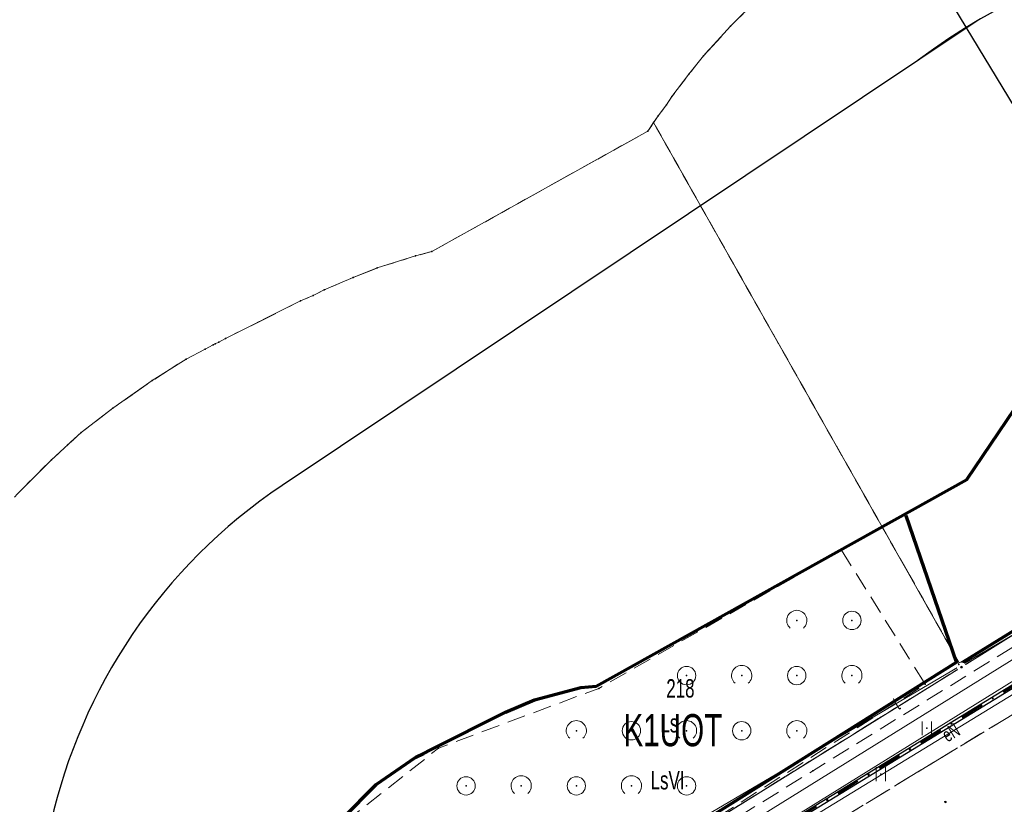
# Model space of a CAD drawing. Header units: millimetres. Extents: x 1588 to 2956, y 391 to 546.
# Tile 5 of 12: x 1659 to 1712, y 448 to 491. Entities that reach past the tile are written whole.
import ezdxf
from ezdxf import colors
from ezdxf.entities.mleader import LeaderData, LeaderLine
from ezdxf.enums import TextEntityAlignment as Align
from ezdxf.math import Vec2, Vec3

# ---------------------------------------------------------------- set-up
doc = ezdxf.new("R2010")
doc.units = ezdxf.units.MM
doc.set_wipeout_variables(frame=1)
for name, pattern in [('DASHDOT', [25.4, 12.7, -6.35, 0, -6.35]), ('L_0_02', [0]), ('L_0_03', [1, 0.5, -0.5]), ('L_0_04', [1.5, 1, -0.5]), ('L_0_06', [2, 1.5, -0.5]), ('L_2_17', [0])]:
    doc.linetypes.add(name, pattern=pattern)
for name, color, linetype, lineweight in [('EGB_DzialkaEwidencyjna', 7, 'L_0_02', 18), ('EGB_KonturKlasyfikacyjny', 82, 'L_0_06', 18), ('EGB_KonturUzytkuGruntowego', 96, 'L_0_03', 18), ('EGB_PunktGraniczny', 7, 'Continuous', 18), ('EL-PROJ_KABEL_SN', 7, 'DASHDOT', 40), ('GES_PrzewodElektroenergetyczny', 1, 'Continuous', 18), ('GES_PrzewodTelekomunikacyjny', 30, 'Continuous', 18), ('KR_ObiektKarto', 7, 'Continuous', 18), ('MPZP', 203, 'Continuous', 50), ('MPZP_2', 203, 'L_2_17', 18), ('OT_Komunikacja', 7, 'Continuous', 18), ('OT_Rzedna', 7, 'Continuous', 18), ('OT_ZagospodarowanieTerenu', 7, 'Continuous', 18), ('Zakres', 176, 'Continuous', 70)]:
    doc.layers.add(name, color=color, linetype=linetype, lineweight=lineweight)
doc.layers.add('EL- pomocnicze', color=6, linetype='Continuous', plot=False)
doc.layers.add('EL-OPIS_PZT', color=7, linetype='Continuous')
doc.layers.add('EL-PROJ_RURA_OSŁONOWA', color=152, linetype='Continuous')
doc.styles.add('GW_OPISY', font='romans.shx', dxfattribs={"width": 0.85})
doc.styles.get("Standard").update_dxf_attribs({"font": 'arial.ttf'})

# ---------------------------------------------------------------- blocks, each defined once
blk = doc.blocks.new('L_0_02_2')
at = {"color": 0}
blk.add_point((0, 0), dxfattribs=at)
blk = doc.blocks.new('L_0_02_1')
at = {"color": 0}
blk.add_point((0, 0), dxfattribs=at)
blk = doc.blocks.new('OTZT_S')
at = {"color": 0, "linetype": 'Continuous', "lineweight": 18, "flags": 128}
for points in [[(-0.5, -0.75), (-0.5, 0.75)], [(0.5, 0.75), (0.5, -0.75)]]:
    blk.add_lwpolyline(points, dxfattribs=at)
blk = doc.blocks.new('OTZK_1')
at = {"color": 0, "linetype": 'Continuous', "lineweight": 18}
blk.add_arc((0, 0), 1.1, 311.1859, 228.8141, dxfattribs=at)
blk = doc.blocks.new('OTZZ_2')
at = {"color": 0, "linetype": 'Continuous', "lineweight": 18}
blk.add_circle((0, 0), 1, dxfattribs=at)
blk = doc.blocks.new('EGPG_N')
at = {"color": 0, "linetype": 'Continuous', "lineweight": 13}
blk.add_wipeout([(0, -0.5), (0.25, -0.43), (0.43, -0.25), (0.5, 0), (0.43, 0.25), (0.25, 0.43), (0, 0.5), (-0.25, 0.43), (-0.43, 0.25), (-0.5, 0), (-0.43, -0.25), (-0.25, -0.43)], dxfattribs=at)
at = {"linetype": 'Continuous', "lineweight": 13}
blk.add_hatch(color=0, dxfattribs=at).paths.add_polyline_path([(0, -0.1, 1), (0, 0.1, 1)])
at = {"color": 0, "linetype": 'Continuous', "lineweight": 13}
blk.add_circle((0, 0), 0.1, dxfattribs=at)
blk = doc.blocks.new('OTRS')
at = {"linetype": 'Continuous', "lineweight": 13}
blk.add_hatch(color=0, dxfattribs=at).paths.add_polyline_path([(0, -0.09, 1), (0, 0.09, 1)])
at = {"color": 0, "linetype": 'Continuous', "lineweight": 13}
blk.add_circle((0, 0), 0.0906, dxfattribs=at)

msp = doc.modelspace()

# ---------------------------------------------------------------- linework, layer by layer
at = {"linetype": 'Continuous', "lineweight": 18, "flags": 128}
msp.add_lwpolyline([(1658.583, 465.165), (1660.432, 467.014), (1662.04, 468.487), (1663.77, 469.815), (1665.912, 471.315), (1667.751, 472.487), (1668.798, 473.031), (1669.222, 473.26), (1669.331, 473.309), (1669.531, 473.413), (1669.898, 473.61), (1673.988, 475.65), (1674.663, 475.94), (1675.276, 476.247), (1676.841, 476.92), (1678.161, 477.443), (1680.241, 478.099), (1681.129, 478.337), (1692.889, 484.891), (1693.456, 485.726), (1693.907, 486.324), (1694.2, 486.765), (1695.124, 487.988), (1695.92, 488.987), (1697.393, 490.595), (1699.242, 492.444)], dxfattribs=at)
for p in [(1697.393, 490.595), (1695.92, 488.987), (1695.124, 487.988), (1694.2, 486.765), (1693.907, 486.324), (1693.456, 485.726), (1693.202, 485.352), (1692.889, 484.891), (1680.241, 478.099), (1681.129, 478.337), (1678.161, 477.443), (1676.841, 476.92), (1674.663, 475.94), (1675.276, 476.247), (1673.988, 475.65), (1669.222, 473.26), (1669.331, 473.309), (1669.531, 473.413), (1669.898, 473.61), (1668.798, 473.031), (1667.751, 472.487), (1665.912, 471.315), (1663.77, 469.815), (1662.04, 468.487), (1660.432, 467.014), (1710.247, 465.944), (1706.951, 463.955), (1703.431, 462.095), (1700.996, 458.27), (1703.996, 458.27), (1694.996, 455.27), (1697.996, 455.27), (1700.996, 455.27), (1703.996, 455.27), (1689.237, 454.628), (1690.072, 454.701), (1690.221, 454.575), (1707.989, 454.797), (1686.711, 453.951), (1685.146, 453.278), (1708.074, 452.403), (1688.996, 452.27), (1691.996, 452.27), (1694.996, 452.27), (1697.996, 452.27), (1700.996, 452.27), (1681.501, 451.325), (1680.251, 450.836), (1680.673, 451.033), (1681.056, 451.238), (1701.871, 450.095), (1705.574, 449.903), (1678.109, 449.336), (1682.996, 449.27), (1685.996, 449.27), (1688.996, 449.27), (1691.996, 449.27), (1694.996, 449.27)]:
    msp.add_point(p)
at = {"layer": 'EGB_DzialkaEwidencyjna', "linetype": 'Continuous', "lineweight": 18}
for p, q in [((1697.393, 490.595), (1699.242, 492.444)), ((1695.92, 488.987), (1697.393, 490.595)), ((1695.124, 487.988), (1695.92, 488.987)), ((1694.2, 486.765), (1695.124, 487.988)), ((1693.907, 486.324), (1694.2, 486.765)), ((1693.456, 485.726), (1693.907, 486.324)), ((1759.152, 486.37), (1709.961, 455.735)), ((1709.961, 455.735), (1759.152, 486.37)), ((1693.202, 485.352), (1693.456, 485.726)), ((1692.889, 484.891), (1693.202, 485.352)), ((1693.202, 485.352), (1709.961, 455.735)), ((1709.961, 455.735), (1693.202, 485.352)), ((1681.129, 478.337), (1692.889, 484.891)), ((1678.161, 477.443), (1680.241, 478.099)), ((1680.241, 478.099), (1681.129, 478.337)), ((1676.841, 476.92), (1678.161, 477.443)), ((1675.276, 476.247), (1676.841, 476.92)), ((1673.988, 475.65), (1674.663, 475.94)), ((1674.663, 475.94), (1675.276, 476.247)), ((1669.898, 473.61), (1673.988, 475.65)), ((1668.798, 473.031), (1669.222, 473.26)), ((1669.222, 473.26), (1669.331, 473.309)), ((1669.331, 473.309), (1669.531, 473.413)), ((1669.531, 473.413), (1669.898, 473.61)), ((1667.751, 472.487), (1668.798, 473.031)), ((1665.912, 471.315), (1667.751, 472.487)), ((1663.77, 469.815), (1665.912, 471.315)), ((1662.04, 468.487), (1663.77, 469.815)), ((1660.432, 467.014), (1662.04, 468.487)), ((1658.583, 465.165), (1660.432, 467.014)), ((1709.961, 455.735), (1666.824, 428.94)), ((1666.824, 428.94), (1709.961, 455.735))]:
    msp.add_line(p, q, dxfattribs=at)
at = {"layer": 'EGB_KonturKlasyfikacyjny', "color": 82, "linetype": 'L_0_06', "lineweight": 18, "flags": 128}
for points in [[(1693.456, 485.726), (1693.907, 486.324), (1694.2, 486.765), (1695.124, 487.988), (1695.92, 488.987), (1697.393, 490.595), (1699.242, 492.444), (1700.85, 493.917), (1702.58, 495.245), (1704.722, 496.745), (1706.561, 497.917), (1708.496, 498.924), (1710.866, 500.029), (1712.881, 500.863), (1714.961, 501.519), (1717.486, 502.196), (1719.615, 502.668), (1721.778, 502.952), (1724.382, 503.18), (1726.561, 503.275), (1728.74, 503.18), (1731.345, 502.952), (1733.507, 502.668), (1735.637, 502.196), (1738.162, 501.519), (1740.242, 500.863), (1742.257, 500.029), (1744.627, 498.924), (1746.561, 497.917), (1748.401, 496.745), (1750.543, 495.245), (1752.273, 493.917), (1753.881, 492.444), (1755.73, 490.595), (1757.203, 488.987), (1758.531, 487.257), (1760.03, 485.115), (1761.202, 483.275), (1761.489, 482.724), (1766.515, 462.204), (1766.466, 461.097), (1766.238, 458.492), (1765.954, 456.33), (1765.482, 454.2), (1764.805, 451.675), (1764.149, 449.595), (1763.314, 447.58), (1762.209, 445.21), (1761.202, 443.275), (1760.736, 442.501), (1760.16, 441.582), (1760.021, 441.391), (1759.667, 440.825), (1754.547, 433.275), (1744.68, 428.9), (1731.977, 469.446), (1709.961, 455.735), (1693.202, 485.352)], [(1650.998, 422.12), (1650.164, 424.135), (1649.508, 426.215), (1648.831, 428.74), (1648.359, 430.87), (1648.072, 433.057), (1647.846, 435.676), (1647.753, 437.83), (1647.846, 439.985), (1648.072, 442.604), (1648.359, 444.791), (1648.831, 446.921), (1649.508, 449.446), (1650.164, 451.526), (1650.998, 453.541), (1652.103, 455.911), (1653.11, 457.845), (1654.282, 459.685), (1655.782, 461.827), (1657.11, 463.557), (1658.583, 465.165), (1660.432, 467.014), (1662.04, 468.487), (1663.77, 469.815), (1665.912, 471.315), (1667.751, 472.487), (1668.798, 473.031), (1669.222, 473.26), (1669.331, 473.309), (1669.531, 473.413), (1669.898, 473.61), (1673.988, 475.65), (1674.663, 475.94), (1675.276, 476.247), (1676.841, 476.92), (1678.161, 477.443), (1680.241, 478.099), (1681.129, 478.337), (1692.889, 484.891), (1693.202, 485.352), (1709.961, 455.735), (1666.824, 428.94), (1652.087, 419.786)]]:
    msp.add_lwpolyline(points, close=True, dxfattribs=at)
at = {"layer": 'EGB_KonturUzytkuGruntowego', "color": 96, "linetype": 'L_0_03', "lineweight": 18, "flags": 128}
for points in [[(1693.456, 485.726), (1693.907, 486.324), (1694.2, 486.765), (1695.124, 487.988), (1695.92, 488.987), (1697.393, 490.595), (1699.242, 492.444), (1700.85, 493.917), (1702.58, 495.245), (1704.722, 496.745), (1706.561, 497.917), (1708.496, 498.924), (1710.866, 500.029), (1712.881, 500.863), (1714.961, 501.519), (1717.486, 502.196), (1719.615, 502.668), (1721.778, 502.952), (1724.382, 503.18), (1726.561, 503.275), (1728.74, 503.18), (1731.345, 502.952), (1733.507, 502.668), (1735.637, 502.196), (1738.162, 501.519), (1740.242, 500.863), (1742.257, 500.029), (1744.627, 498.924), (1746.561, 497.917), (1748.401, 496.745), (1750.543, 495.245), (1752.273, 493.917), (1753.881, 492.444), (1755.73, 490.595), (1757.203, 488.987), (1758.531, 487.257), (1760.03, 485.115), (1761.202, 483.275), (1761.489, 482.724), (1766.515, 462.204), (1766.466, 461.097), (1766.238, 458.492), (1765.954, 456.33), (1765.482, 454.2), (1764.805, 451.675), (1764.149, 449.595), (1763.314, 447.58), (1762.209, 445.21), (1761.202, 443.275), (1760.736, 442.501), (1760.16, 441.582), (1760.021, 441.391), (1759.667, 440.825), (1754.547, 433.275), (1744.68, 428.9), (1731.977, 469.446), (1709.961, 455.735), (1693.202, 485.352)], [(1650.998, 422.12), (1650.164, 424.135), (1649.508, 426.215), (1648.831, 428.74), (1648.359, 430.87), (1648.072, 433.057), (1647.846, 435.676), (1647.753, 437.83), (1647.846, 439.985), (1648.072, 442.604), (1648.359, 444.791), (1648.831, 446.921), (1649.508, 449.446), (1650.164, 451.526), (1650.998, 453.541), (1652.103, 455.911), (1653.11, 457.845), (1654.282, 459.685), (1655.782, 461.827), (1657.11, 463.557), (1658.583, 465.165), (1660.432, 467.014), (1662.04, 468.487), (1663.77, 469.815), (1665.912, 471.315), (1667.751, 472.487), (1668.798, 473.031), (1669.222, 473.26), (1669.331, 473.309), (1669.531, 473.413), (1669.898, 473.61), (1673.988, 475.65), (1674.663, 475.94), (1675.276, 476.247), (1676.841, 476.92), (1678.161, 477.443), (1680.241, 478.099), (1681.129, 478.337), (1692.889, 484.891), (1693.202, 485.352), (1709.961, 455.735), (1666.824, 428.94), (1652.087, 419.786)], [(1709.961, 455.735), (1731.977, 469.446), (1744.68, 428.9), (1685.42, 402.628), (1667.087, 428.516), (1666.824, 428.94)]]:
    msp.add_lwpolyline(points, close=True, dxfattribs=at)
at = {"layer": 'EGB_PunktGraniczny'}
msp.add_point((1709.961, 455.735), dxfattribs=at)
at = {"layer": 'EL- pomocnicze', "elevation": 10.18}
msp.add_lwpolyline([(1710.873, 490.926), (1672.991, 465.608)], dxfattribs=at)
at = {"layer": 'EL- pomocnicze'}
msp.add_arc((1689.661, 440.666, 0.016), 30, 123.7563, 210.77, dxfattribs=at)
at = {"layer": 'GES_PrzewodElektroenergetyczny', "lineweight": 18}
for p, q in [((1688.068, 440.841), (1717.819, 459.301)), ((1688.594, 439.99), (1718.343, 458.45))]:
    msp.add_line(p, q, dxfattribs=at)
at = {"layer": 'GES_PrzewodElektroenergetyczny', "color": 1, "linetype": 'Continuous', "lineweight": 18, "flags": 128}
msp.add_lwpolyline([(1727.481, 456.905), (1724.661, 461.505), (1694.101, 442.845), (1691.621, 440.915), (1680.111, 434.195), (1674.831, 431.715), (1663.581, 425.255), (1663.231, 423.425), (1652.952, 418.12)], dxfattribs=at)
at = {"layer": 'GES_PrzewodTelekomunikacyjny', "color": 30, "linetype": 'Continuous', "lineweight": 18, "flags": 128}
msp.add_lwpolyline([(1759.704, 485.581), (1726.935, 465.826), (1685.887, 441.666), (1658.885, 425.352), (1659.948, 423.332), (1653.983, 419.84), (1655.59, 417.069)], dxfattribs=at)
at = {"layer": 'MPZP', "linetype": 'Continuous', "lineweight": 70, "flags": 128}
for points in [[(1709.821, 455.865), (1737.761, 473.115)], [(1673.601, 433.345), (1709.691, 456.005), (1706.951, 463.955)]]:
    msp.add_lwpolyline(points, dxfattribs=at)
at = {"layer": 'OT_Komunikacja', "color": 7, "linetype": 'L_0_06', "lineweight": 18, "flags": 128}
msp.add_lwpolyline([(1715.571, 418.685), (1712.431, 417.735), (1712.671, 418.425), (1712.011, 418.725), (1708.411, 417.075), (1703.541, 418.505), (1693.531, 441.495), (1724.791, 460.465), (1727.901, 455.185), (1732.411, 444.785), (1730.631, 444.275), (1736.981, 429.575), (1736.541, 429.125), (1730.601, 426.565), (1730.341, 425.855), (1731.071, 425.595), (1727.491, 423.975), (1727.741, 424.635), (1726.941, 424.915), (1715.151, 419.665), (1714.891, 418.905)], close=True, dxfattribs=at)
at = {"layer": 'OT_Rzedna', "color": 7}
msp.add_point((1709.087, 448.395), dxfattribs=at)
at = {"layer": 'OT_ZagospodarowanieTerenu', "color": 7, "linetype": 'L_0_04', "lineweight": 18, "flags": 128}
for points in [[(1703.431, 462.095), (1707.989, 454.797), (1689.013, 442.659), (1676.902, 434.983), (1673.741, 432.885), (1673.171, 440.915), (1676.211, 447.145), (1681.501, 451.325), (1690.221, 454.575)], [(1661.821, 421.235), (1660.011, 424.225), (1717.441, 459.715), (1724.791, 460.465), (1693.531, 441.495), (1703.541, 418.505), (1708.411, 417.075), (1712.011, 418.725), (1712.671, 418.425), (1712.431, 417.735), (1706.901, 415.335), (1705.361, 415.125), (1703.921, 415.685), (1703.351, 416.245), (1696.931, 431.015), (1693.821, 438.155), (1666.821, 423.515), (1666.141, 423.675), (1662.181, 421.465)]]:
    msp.add_lwpolyline(points, close=True, dxfattribs=at)
at = {"layer": 'Zakres', "linetype": 'Continuous', "lineweight": 70, "flags": 128}
msp.add_lwpolyline([(1676.261, 447.487), (1678.109, 449.336), (1680.251, 450.836), (1680.673, 451.033), (1681.056, 451.238), (1685.146, 453.278), (1686.711, 453.951), (1689.237, 454.628), (1690.072, 454.701), (1710.247, 465.944), (1714.147, 471.695)], dxfattribs=at)

# ---------------------------------------------------------------- block references
at = {"layer": 'EGB_DzialkaEwidencyjna', "color": 7, "linetype": 'Continuous'}
for name, p, xscale, yscale, zscale, rotation in [('L_0_02_2', (1697.393, 490.595), 0.4999999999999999, 0.4999999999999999, 0.4999999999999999, 227.5), ('L_0_02_1', (1697.393, 490.595), 0.5, 0.5, 0.5, 45), ('L_0_02_2', (1695.92, 488.987), 0.5, 0.5, 0.5, 231.46), ('L_0_02_1', (1695.92, 488.987), 0.5, 0.5, 0.5, 47.5), ('L_0_02_2', (1695.124, 487.988), 0.5, 0.5, 0.5, 232.93), ('L_0_02_1', (1695.124, 487.988), 0.5, 0.5, 0.5, 51.46), ('L_0_02_2', (1694.2, 486.765), 0.4999999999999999, 0.4999999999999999, 0.4999999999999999, 236.46), ('L_0_02_1', (1694.2, 486.765), 0.5, 0.5, 0.5, 52.93), ('L_0_02_2', (1693.907, 486.324), 0.5, 0.5, 0.5, 232.93), ('L_0_02_1', (1693.907, 486.324), 0.5, 0.5, 0.5, 56.46000000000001), ('L_0_02_2', (1693.456, 485.726), 0.5, 0.5, 0.5, 235.86), ('L_0_02_1', (1693.456, 485.726), 0.5, 0.5, 0.5, 52.93), ('L_0_02_2', (1693.202, 485.352), 0.5, 0.5, 0.5, 235.86), ('L_0_02_1', (1693.202, 485.352), 0.5, 0.5, 0.5, 299.5), ('L_0_02_2', (1693.202, 485.352), 0.5, 0.5, 0.5, 299.5), ('L_0_02_1', (1693.202, 485.352), 0.5, 0.5, 0.5, 55.86), ('L_0_02_2', (1692.889, 484.891), 0.5, 0.5, 0.5, 209.13), ('L_0_02_1', (1692.889, 484.891), 0.5, 0.5, 0.5, 55.86), ('L_0_02_2', (1680.241, 478.099), 0.5, 0.5, 0.5, 197.4999999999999), ('L_0_02_1', (1680.241, 478.099), 0.5, 0.5, 0.5, 15), ('L_0_02_2', (1681.129, 478.337), 0.5, 0.5, 0.5, 194.9999999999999), ('L_0_02_1', (1681.129, 478.337), 0.5, 0.5, 0.5, 29.13), ('L_0_02_2', (1678.161, 477.443), 0.5, 0.5, 0.5, 201.6299999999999), ('L_0_02_1', (1678.161, 477.443), 0.5, 0.5, 0.5, 17.5), ('L_0_02_2', (1676.841, 476.92), 0.5, 0.5, 0.5, 203.25), ('L_0_02_1', (1676.841, 476.92), 0.5, 0.5, 0.5, 21.63), ('L_0_02_2', (1674.663, 475.94), 0.5, 0.5, 0.5, 203.25), ('L_0_02_1', (1674.663, 475.94), 0.5, 0.5, 0.5, 26.63), ('L_0_02_2', (1675.276, 476.247), 0.4999999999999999, 0.4999999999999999, 0.4999999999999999, 206.6299999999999), ('L_0_02_1', (1675.276, 476.247), 0.5, 0.5, 0.5, 23.25), ('L_0_02_2', (1673.988, 475.65), 0.5, 0.5, 0.5, 206.51), ('L_0_02_1', (1673.988, 475.65), 0.5, 0.5, 0.5, 23.25), ('L_0_02_2', (1669.222, 473.26), 0.4999999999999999, 0.4999999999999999, 0.4999999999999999, 208.34), ('L_0_02_1', (1669.222, 473.26), 0.5, 0.5, 0.5, 24.13), ('L_0_02_2', (1669.331, 473.309), 0.4999999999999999, 0.4999999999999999, 0.4999999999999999, 204.13), ('L_0_02_1', (1669.331, 473.309), 0.5, 0.5, 0.5, 27.5), ('L_0_02_2', (1669.531, 473.413), 0.5, 0.5, 0.5, 207.5), ('L_0_02_1', (1669.531, 473.413), 0.5, 0.5, 0.5, 28.25), ('L_0_02_2', (1669.898, 473.61), 0.4999999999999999, 0.4999999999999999, 0.4999999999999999, 208.2499999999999), ('L_0_02_1', (1669.898, 473.61), 0.5, 0.5, 0.5, 26.51), ('L_0_02_2', (1668.798, 473.031), 0.5, 0.5, 0.5, 207.5), ('L_0_02_1', (1668.798, 473.031), 0.5, 0.5, 0.5, 28.34), ('L_0_02_2', (1667.751, 472.487), 0.4999999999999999, 0.4999999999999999, 0.4999999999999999, 212.5), ('L_0_02_1', (1667.751, 472.487), 0.5, 0.5, 0.5, 27.5), ('L_0_02_2', (1665.912, 471.315), 0.5, 0.5, 0.5, 215), ('L_0_02_1', (1665.912, 471.315), 0.5, 0.5, 0.5, 32.49999999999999), ('L_0_02_2', (1663.77, 469.815), 0.5, 0.5, 0.5, 217.5), ('L_0_02_1', (1663.77, 469.815), 0.4999999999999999, 0.4999999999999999, 0.4999999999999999, 35), ('L_0_02_2', (1662.04, 468.487), 0.5, 0.5, 0.5, 222.5), ('L_0_02_1', (1662.04, 468.487), 0.5, 0.5, 0.5, 37.50000000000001), ('L_0_02_2', (1660.432, 467.014), 0.5, 0.5, 0.5, 224.9999999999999), ('L_0_02_1', (1660.432, 467.014), 0.5, 0.5, 0.5, 42.5), ('L_0_02_2', (1709.961, 455.735), 0.4999999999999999, 0.4999999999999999, 0.4999999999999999, 119.5), ('L_0_02_1', (1709.961, 455.735), 0.4999999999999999, 0.4999999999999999, 0.4999999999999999, 211.8500000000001), ('L_0_02_2', (1709.961, 455.735), 0.4999999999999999, 0.4999999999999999, 0.4999999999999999, 31.91), ('L_0_02_1', (1709.961, 455.735), 0.4999999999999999, 0.4999999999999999, 0.4999999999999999, 119.5), ('L_0_02_2', (1709.961, 455.735), 0.4999999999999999, 0.4999999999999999, 0.4999999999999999, 211.8500000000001), ('L_0_02_1', (1709.961, 455.735), 0.4999999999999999, 0.4999999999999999, 0.4999999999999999, 31.91)]:
    msp.add_blockref(name, p, dxfattribs=dict(at, xscale=xscale, yscale=yscale, zscale=zscale, rotation=rotation))
at = {"layer": 'KR_ObiektKarto', "linetype": 'Continuous', "xscale": 0.5, "yscale": 0.5, "zscale": 0.5}
for name, p in [('OTZK_1', (1700.996, 458.27)), ('OTZZ_2', (1703.996, 458.27)), ('OTZZ_2', (1694.996, 455.27)), ('OTZK_1', (1697.996, 455.27)), ('OTZZ_2', (1700.996, 455.27)), ('OTZK_1', (1703.996, 455.27)), ('OTZK_1', (1688.996, 452.27)), ('OTZZ_2', (1691.996, 452.27)), ('OTZK_1', (1694.996, 452.27)), ('OTZZ_2', (1697.996, 452.27)), ('OTZK_1', (1700.996, 452.27)), ('OTZT_S', (1708.074, 452.403)), ('OTZT_S', (1705.574, 449.903)), ('OTZZ_2', (1682.996, 449.27)), ('OTZK_1', (1685.996, 449.27)), ('OTZZ_2', (1688.996, 449.27)), ('OTZK_1', (1691.996, 449.27)), ('OTZZ_2', (1694.996, 449.27))]:
    msp.add_blockref(name, p, dxfattribs=at)
at = {"layer": 'OT_Rzedna', "color": 7, "linetype": 'Continuous', "xscale": 0.5, "yscale": 0.5, "zscale": 0.5}
msp.add_blockref('OTRS', (1709.087, 448.395), dxfattribs=at)

# ---------------------------------------------------------------- texts
at = {"layer": 'EGB_DzialkaEwidencyjna', "color": 7, "lineweight": 20, "width": 0.66}
msp.add_text('218', height=1, rotation=-360, dxfattribs=at).set_placement((1694.661, 454.575), align=Align.MIDDLE_CENTER)
at = {"layer": 'EGB_KonturKlasyfikacyjny', "color": 82, "lineweight": 20, "width": 0.66}
msp.add_text('LsVI', height=1, rotation=-360, dxfattribs=at).set_placement((1693.961, 449.575), align=Align.MIDDLE_CENTER)
at = {"layer": 'EGB_KonturUzytkuGruntowego', "color": 96, "lineweight": 20, "width": 0.66}
msp.add_text('Ls', height=1, rotation=-360, dxfattribs=at).set_placement((1694.061, 452.675), align=Align.MIDDLE_CENTER)
at = {"layer": 'GES_PrzewodElektroenergetyczny', "color": 1, "lineweight": 15, "width": 0.66}
msp.add_text('eN', height=0.75, rotation=31.4, dxfattribs=at).set_placement((1709.381, 452.175), align=Align.MIDDLE_CENTER)
at = {"layer": 'GES_PrzewodTelekomunikacyjny', "color": 30, "lineweight": 15, "width": 0.66}
msp.add_text('t', height=0.75, rotation=30.5, dxfattribs=at).set_placement((1706.411, 453.746), align=Align.MIDDLE_CENTER)
at = {"layer": 'MPZP_2', "lineweight": 35, "width": 0.66}
msp.add_text('K1UOT', height=1.75, dxfattribs=at).set_placement((1691.561, 453.175), align=Align.TOP_LEFT)

# ---------------------------------------------------------------- leaders
at = {"layer": 'EL-OPIS_PZT'}
ml = msp.add_multileader_mtext('Standard', dxfattribs=at)
ml.set_content('Istniejacy słup SN ', color=256, style='GW_OPISY')
ml.set_leader_properties(color=256, linetype='ByLayer', lineweight=-1)
ml.build(insert=Vec2(0, 0))
ml.multileader.update_dxf_attribs({"text_left_attachment_type": 6, "text_right_attachment_type": 6, "dogleg_length": 0, "arrow_head_size": 0.8})
ctx = ml.context
ctx.base_point, ctx.char_height, ctx.arrow_head_size, ctx.landing_gap_size, ctx.plane_origin = Vec3(1690.027, 504.762, 0.002), 1, 0.8, 0, Vec3(1727.538, 463.18, 0.002)
ctx.left_attachment, ctx.right_attachment = 6, 6
notes = []
notes.append((ctx, [(0, (1, 1, 0), (1701.644, 504.762, 0.002), (-1, 0), 0, [(0, [(1725.847, 464.644, 0.002)], 0, [])])]))
ctx.mtext.insert, ctx.mtext.flow_direction = Vec3(1690.027, 506.095, 0.002), 5
for ctx, leaders in notes:
    for number, flags, end, landing, length, lines in leaders:
        leader = LeaderData()
        leader.index, (leader.has_last_leader_line, leader.has_dogleg_vector, leader.attachment_direction) = number, flags
        leader.last_leader_point, leader.dogleg_vector, leader.dogleg_length = Vec3(end), Vec3(landing), length
        for number, points, colour, breaks in lines:
            line = LeaderLine()
            line.index, line.vertices, line.color, line.breaks = number, Vec3.list(points), colors.encode_raw_color(colour), breaks
            leader.lines.append(line)
        ctx.leaders.append(leader)

# ---------------------------------------------------------------- next in the draw order: block references
at = {"layer": 'EGB_PunktGraniczny', "linetype": 'Continuous', "xscale": 0.5, "yscale": 0.5, "zscale": 0.5}
msp.add_blockref('EGPG_N', (1709.961, 455.735), dxfattribs=at)

# ---------------------------------------------------------------- next in the draw order: linework, layer by layer
for p in [(1709.691, 456.005), (1709.821, 455.865)]:
    msp.add_point(p)
at = {"layer": 'EL- pomocnicze'}
msp.add_arc((1725.873, 464.945, 10.18), 30, 303.5141, 127.5126, dxfattribs=at)
at = {"layer": 'EL-PROJ_KABEL_SN', "ltscale": 0.1, "elevation": 0.016}
msp.add_lwpolyline([(1689.564, 438.589), (1689.276, 439.12), (1689.729, 440.613), (1724.711, 462.005), (1725.67, 463.128), (1726.096, 464.428)], dxfattribs=at)
at = {"layer": 'EL-PROJ_RURA_OSŁONOWA'}
for p, q in [((1689.661, 440.666, 0.016), (1724.659, 462.067, 0.016)), ((1689.797, 440.561, 0.016), (1724.764, 461.943, 0.016))]:
    msp.add_line(p, q, dxfattribs=at)

doc.saveas('drawing.dxf')
